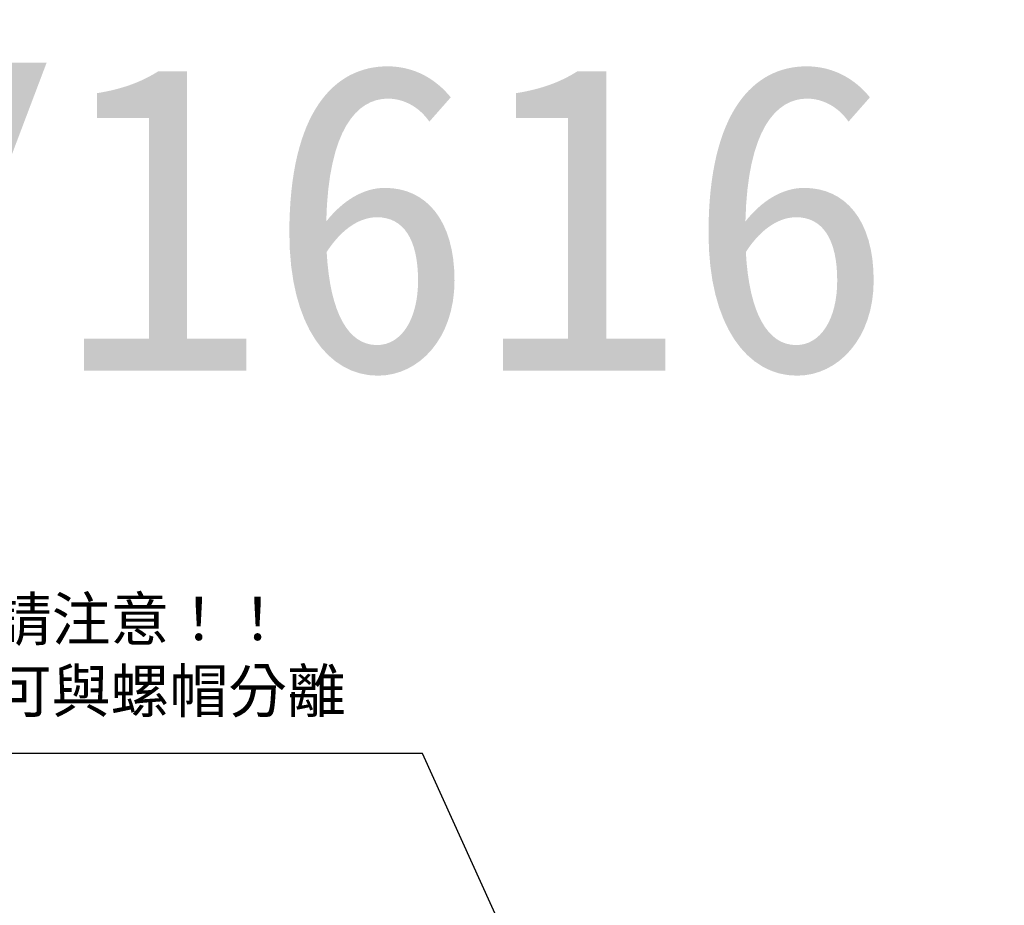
# Model space of a CAD drawing. Header units: millimetres. Extents: x -51 to 146, y -54 to 93.
# Tile 51 of 51: x 47 to 111, y 35 to 93. Entities that reach past the tile are written whole.
import ezdxf
from ezdxf.enums import TextEntityAlignment as Align

# ---------------------------------------------------------------- set-up
doc = ezdxf.new("R2010")
doc.units = ezdxf.units.MM
doc.layers.add('CHA', color=7, linetype='Continuous')
doc.layers.add('DIM', color=4, linetype='Continuous')
doc.styles.add('DIM-7', font='SIMPLEX.shx', dxfattribs={"width": 0.7, "bigfont": 'chineset.shx'})
doc.styles.add('T', font='kaiu.ttf')
doc.dimstyles.new('CNS', dxfattribs={"dimtxt": 3.5, "dimasz": 2.5, "dimexe": 1, "dimexo": 1.5, "dimgap": 0.09, "dimtad": 0, "dimdsep": 46, "dimtxsty": 'DIM-7', "dimcen": 0.09, "dimclrd": 1, "dimclre": 1, "dimclrt": 4, "dimadec": 0, "dimazin": 0, "dimtfac": 1, "dimtix": 1, "dimtmove": 2, "dimatfit": 3, "dimfxl": 1, "dimtvp": 0.971429, "dimtolj": 1, "dimarcsym": 0})

msp = doc.modelspace()

# ---------------------------------------------------------------- texts
at = {"color": 7, "insert": (34.252, 55.451), "char_height": 2.8, "attachment_point": 1, "style": 'DIM-7'}
msp.add_mtext('{\\fPMingLiU|b0|i0|c136|p18;\\W1;\\C256;使用上請注意！！\\P此零件可與螺帽分離}', dxfattribs=at)
at = {"layer": 'CHA', "style": 'T'}
msp.add_text('RFBY1616', height=20, dxfattribs=at).set_placement((49.858, 80.013), align=Align.MIDDLE)

# ---------------------------------------------------------------- leaders
at = {"layer": 'DIM', "color": 7, "annotation_type": 0, "has_hookline": 1, "hookline_direction": 1, "text_width": 37.275}
msp.add_leader([(85.079, 20), (73.599, 45.314), (71.599, 45.314)], dimstyle='CNS', override={"dimscale": 0.8, "dimgap": 0.09, "dimtad": 1, "dimclrd": 0, "dimclre": 4}, dxfattribs=at)

doc.saveas('drawing.dxf')
